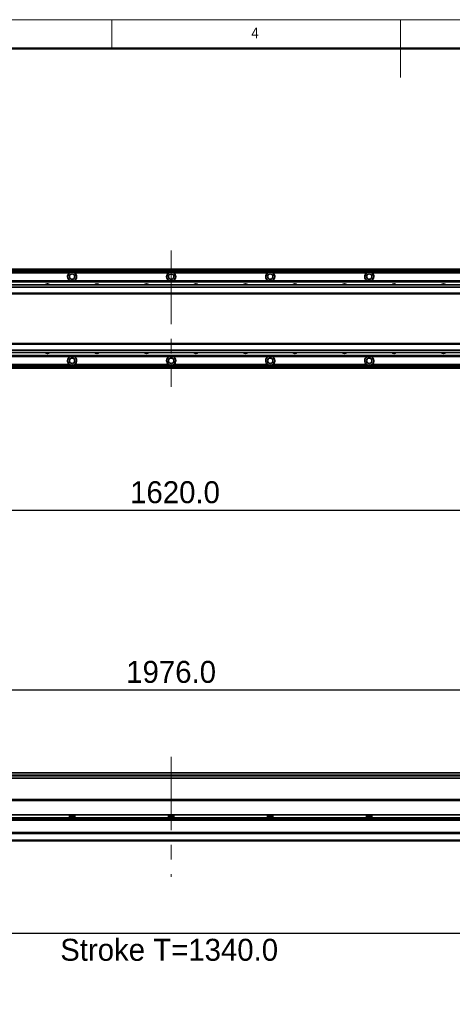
# Model space of a CAD drawing. Header units: millimetres. Extents: x 35 to 2905, y 35 to 2044.
# Tile 6 of 10: x 1008 to 1533, y 851 to 2044. Entities that reach past the tile are written whole.
import ezdxf

# ---------------------------------------------------------------- set-up
doc = ezdxf.new("R2010")
doc.units = ezdxf.units.MM
doc.header["$LTSCALE"] = 7
doc.header["$PDSIZE"] = -1
doc.linetypes.add('CENTERX2', pattern=[20.32, 12.7, -2.54, 2.54, -2.54])
doc.layers.add('黑色实线', color=7, linetype='Continuous')
doc.styles.add('SLDTEXTSTYLE1', font='Gothic.ttf', dxfattribs={"width": 0.913})
doc.styles.add('SLDTEXTSTYLE8', font='txt')
doc.dimstyles.new('SLDDIMSTYLE3', dxfattribs={"dimtxt": 26.6, "dimasz": 14, "dimexe": 0, "dimexo": 0.0625, "dimgap": 6.65, "dimtad": 2, "dimdec": 1, "dimrnd": 1e-09, "dimzin": 4, "dimdsep": 46, "dimtxsty": 'SLDTEXTSTYLE8', "dimsah": 1, "dimcen": 0.09, "dimadec": 0, "dimazin": 1, "dimtfac": 1, "dimtdec": 1, "dimtofl": 0, "dimtmove": 0, "dimatfit": 3, "dimfxl": 0, "dimfrac": 2, "dimtolj": 1, "dimtzin": 12, "dimarcsym": 0})

# ---------------------------------------------------------------- blocks, each defined once
blk = doc.blocks.new('_D_20')
at = {"layer": '黑色实线'}
for p, q in [((2002, 1550.4), (2002, 1443.1)), ((382, 1546.6), (382, 1443.1)), ((382, 1450.1), (2002, 1450.1))]:
    blk.add_line(p, q, dxfattribs=at)
for points in [[(382, 1450.1), (396, 1448), (396, 1452.2)], [(2002, 1450.1), (1988, 1452.2), (1988, 1448)]]:
    blk.add_solid(points, dxfattribs=at)
at = {"layer": '黑色实线', "insert": (1142.3, 1485), "char_height": 26.6, "attachment_point": 1, "style": 'SLDTEXTSTYLE8'}
blk.add_mtext('1620.0', dxfattribs=at)
blk = doc.blocks.new('_D_21')
at = {"layer": '黑色实线'}
for p, q in [((204, 1115.8), (204, 1239.5)), ((204, 1232.5), (2180, 1232.5)), ((2180, 1115.8), (2180, 1239.5))]:
    blk.add_line(p, q, dxfattribs=at)
for points in [[(204, 1232.5), (218, 1230.4), (218, 1234.6)], [(2180, 1232.5), (2166, 1234.6), (2166, 1230.4)]]:
    blk.add_solid(points, dxfattribs=at)
at = {"layer": '黑色实线', "insert": (1137.6, 1267.4), "char_height": 26.6, "attachment_point": 1, "style": 'SLDTEXTSTYLE8'}
blk.add_mtext('1976.0', dxfattribs=at)
blk = doc.blocks.new('_D_26')
at = {"layer": 'Defpoints', "color": 0}
for p in [(505.5, 1102.4), (1845.5, 1098.9), (505.5, 937.4)]:
    blk.add_point(p, dxfattribs=at)
at = {"layer": '黑色实线', "color": 0, "lineweight": -2}
for p, q in [((505.5, 1102.4), (505.5, 937.4)), ((1845.5, 1098.9), (1845.5, 937.4)), ((1831.5, 937.4), (519.5, 937.4))]:
    blk.add_line(p, q, dxfattribs=at)
at = {"layer": '黑色实线', "color": 0}
for points in [[(519.5, 939.8), (519.5, 935.1), (505.5, 937.4)], [(1831.5, 939.8), (1831.5, 935.1), (1845.5, 937.4)]]:
    blk.add_solid(points, dxfattribs=at)
at = {"layer": '黑色实线', "color": 0, "insert": (1189.6, 930.8), "char_height": 26.6, "attachment_point": 2, "style": 'SLDTEXTSTYLE8'}
blk.add_mtext('\\A1;Stroke T=1340.0', dxfattribs=at)

msp = doc.modelspace()

# ---------------------------------------------------------------- linework, layer by layer
at = {"color": 7, "linetype": 'Continuous', "lineweight": 18}
for p, q in [((2905, 2044), (35, 2044)), ((1120, 2009), (1120, 2044)), ((1470, 2044), (1470, 1974)), ((70, 2009), (2870, 2009))]:
    msp.add_line(p, q, dxfattribs=at)
at = {"color": 7, "linetype": 'Continuous', "lineweight": 50}
msp.add_line((2870, 2009), (70, 2009), dxfattribs=at)
at = {"color": 7, "linetype": 'Continuous', "lineweight": 35}
for p, q in [((1903.03, 1741.88), (481.03, 1741.88)), ((481.03, 1741.68), (1903.03, 1741.68)), ((481.03, 1741.48), (1903.03, 1741.48)), ((1903.03, 1741.38), (481.03, 1741.38)), ((1903.03, 1739.38), (481.03, 1739.38)), ((1068.86, 1737.38), (955.2, 1737.38)), ((1188.86, 1737.38), (1075.2, 1737.38)), ((1308.86, 1737.38), (1195.2, 1737.38)), ((1428.86, 1737.38), (1315.2, 1737.38)), ((1548.86, 1737.38), (1435.2, 1737.38)), ((2147.53, 1722.88), (236.53, 1722.88)), ((2147.53, 1719.88), (236.53, 1719.88)), ((507.03, 1727.88), (1877.03, 1727.88)), ((507.03, 1727.58), (1877.03, 1727.58)), ((507.03, 1726.68), (1877.03, 1726.68)), ((507.03, 1726.39), (1877.03, 1726.39)), ((2147.53, 1712.88), (236.53, 1712.88)), ((236.53, 1711.88), (2147.53, 1711.88)), ((2147.53, 1651.88), (236.53, 1651.88)), ((2147.53, 1650.88), (236.53, 1650.88)), ((2147.53, 1643.88), (236.53, 1643.88)), ((2147.53, 1640.88), (236.53, 1640.88)), ((507.03, 1637.37), (1877.03, 1637.37)), ((507.03, 1637.08), (1877.03, 1637.08)), ((507.03, 1636.18), (1877.03, 1636.18)), ((507.03, 1635.89), (1877.03, 1635.89)), ((1873.53, 1624.39), (512.53, 1624.39)), ((1873.53, 1621.88), (512.53, 1621.88)), ((1068.86, 1626.39), (955.2, 1626.39)), ((1188.86, 1626.39), (1075.2, 1626.39)), ((1308.86, 1626.39), (1195.2, 1626.39)), ((1428.86, 1626.39), (1315.2, 1626.39)), ((1548.86, 1626.39), (1435.2, 1626.39)), ((2147.53, 1131.79), (236.53, 1131.79)), ((1873.53, 1125.29), (512.53, 1125.29)), ((1845.53, 1099.38), (392.03, 1099.38)), ((498.03, 1099.44), (1845.53, 1099.44)), ((1962.79, 1074.38), (421.28, 1074.38)), ((1962.03, 1080.84), (422.03, 1080.84)), ((1962.03, 1077.44), (422.03, 1077.44)), ((1068.86, 1080.84), (1068.86, 1077.44)), ((1075.2, 1079.44), (1068.86, 1079.44)), ((1075.2, 1077.44), (1075.2, 1080.84)), ((1188.86, 1080.84), (1188.86, 1077.44)), ((1195.2, 1079.44), (1188.86, 1079.44)), ((1195.2, 1077.44), (1195.2, 1080.84)), ((1308.86, 1080.84), (1308.86, 1077.44)), ((1315.2, 1079.44), (1308.86, 1079.44)), ((1315.2, 1077.44), (1315.2, 1080.84)), ((1428.86, 1080.84), (1428.86, 1077.44)), ((1435.2, 1079.44), (1428.86, 1079.44)), ((1435.2, 1077.44), (1435.2, 1080.84)), ((2168.03, 1059.38), (216.03, 1059.38)), ((2168.03, 1058.38), (216.03, 1058.38)), ((2168.03, 1050.44), (216.03, 1050.44)), ((2168.03, 1049.44), (216.03, 1049.44))]:
    msp.add_line(p, q, dxfattribs=at)
at = {"color": 8, "linetype": 'Continuous', "lineweight": 35}
for p, q in [((1903.03, 1740.88), (481.03, 1740.88)), ((1873.53, 1622.88), (512.53, 1622.88)), ((1877.03, 1128.79), (507.03, 1128.79)), ((1877.03, 1128.29), (507.03, 1128.29)), ((1846.09, 1098.38), (392.03, 1098.38)), ((1962.03, 1075.38), (422.03, 1075.38))]:
    msp.add_line(p, q, dxfattribs=at)
at = {"color": 7, "linetype": 'Continuous', "lineweight": 35}
for centre in [(1072.03, 1732.88), (1192.03, 1732.88), (1312.03, 1732.88), (1432.03, 1732.88), (1072.03, 1630.88), (1192.03, 1630.88), (1312.03, 1630.88), (1432.03, 1630.88)]:
    msp.add_circle(centre, 3.3, dxfattribs=at)
for centre, radius, start, end in [((1072.03, 1732.88), 5.5, 125.18979, 245.50882), ((1072.03, 1732.88), 5.5, 294.49118, 54.81021), ((1192.03, 1732.88), 5.5, 125.18979, 245.50882), ((1192.03, 1732.88), 5.5, 294.49118, 54.81021), ((1312.03, 1732.88), 5.5, 125.18979, 245.50882), ((1312.03, 1732.88), 5.5, 294.49118, 54.81021), ((1432.03, 1732.88), 5.5, 125.18979, 245.50882), ((1432.03, 1732.88), 5.5, 294.49118, 54.81021), ((1042.03, 1720.38), 3.75, 41.91572, 138.08428), ((1102.03, 1720.38), 3.75, 41.91572, 138.08428), ((1162.03, 1720.38), 3.75, 41.91572, 138.08428), ((1222.03, 1720.38), 3.75, 41.91572, 138.08428), ((1282.03, 1720.38), 3.75, 41.91572, 138.08428), ((1342.03, 1720.38), 3.75, 41.91572, 138.08428), ((1402.03, 1720.38), 3.75, 41.91572, 138.08428), ((1462.03, 1720.38), 3.75, 41.91572, 138.08428), ((1522.03, 1720.38), 3.75, 41.91572, 138.08428), ((1042.03, 1643.39), 3.75, 221.91572, 318.08428), ((1072.03, 1630.88), 5.5, 114.49118, 234.81021), ((1072.03, 1630.88), 5.5, 305.18979, 65.50882), ((1102.03, 1643.39), 3.75, 221.91572, 318.08428), ((1162.03, 1643.39), 3.75, 221.91572, 318.08428), ((1192.03, 1630.88), 5.5, 114.49118, 234.81021), ((1192.03, 1630.88), 5.5, 305.18979, 65.50882), ((1222.03, 1643.39), 3.75, 221.91572, 318.08428), ((1282.03, 1643.39), 3.75, 221.91572, 318.08428), ((1312.03, 1630.88), 5.5, 114.49118, 234.81021), ((1312.03, 1630.88), 5.5, 305.18979, 65.50882), ((1342.03, 1643.39), 3.75, 221.91572, 318.08428), ((1402.03, 1643.39), 3.75, 221.91572, 318.08428), ((1432.03, 1630.88), 5.5, 114.49118, 234.81021), ((1432.03, 1630.88), 5.5, 305.18979, 65.50882), ((1462.03, 1643.39), 3.75, 221.91572, 318.08428), ((1522.03, 1643.39), 3.75, 221.91572, 318.08428)]:
    msp.add_arc(centre, radius, start, end, dxfattribs=at)
for points in [[(1075.2, 1737.38), (1074.74, 1737.65), (1073.79, 1738.2), (1072.11, 1738.46), (1070.37, 1738.25), (1069.36, 1737.66), (1068.86, 1737.38)], [(1195.2, 1737.38), (1194.74, 1737.65), (1193.79, 1738.2), (1192.11, 1738.46), (1190.37, 1738.25), (1189.36, 1737.66), (1188.86, 1737.38)], [(1315.2, 1737.38), (1314.74, 1737.65), (1313.79, 1738.2), (1312.11, 1738.46), (1310.37, 1738.25), (1309.36, 1737.66), (1308.86, 1737.38)], [(1435.2, 1737.38), (1434.74, 1737.65), (1433.79, 1738.2), (1432.11, 1738.46), (1430.37, 1738.25), (1429.36, 1737.66), (1428.86, 1737.38)], [(1068.86, 1626.39), (1069.32, 1626.12), (1070.27, 1625.56), (1071.95, 1625.3), (1073.7, 1625.52), (1074.7, 1626.1), (1075.2, 1626.39)], [(1188.86, 1626.39), (1189.32, 1626.12), (1190.27, 1625.56), (1191.95, 1625.3), (1193.7, 1625.52), (1194.7, 1626.1), (1195.2, 1626.39)], [(1308.86, 1626.39), (1309.32, 1626.12), (1310.27, 1625.56), (1311.95, 1625.3), (1313.7, 1625.52), (1314.7, 1626.1), (1315.2, 1626.39)], [(1428.86, 1626.39), (1429.32, 1626.12), (1430.27, 1625.56), (1431.95, 1625.3), (1433.7, 1625.52), (1434.7, 1626.1), (1435.2, 1626.39)]]:
    msp.add_open_spline(points, degree=3, knots=[0, 0, 0, 0, 0.2356941, 0.4864639, 0.7448509, 1, 1, 1, 1], dxfattribs=at)
at = {"layer": '黑色实线', "linetype": 'CENTERX2', "lineweight": 18}
for p, q in [((1192.03, 1764.33), (1192.03, 1599.43)), ((1192.03, 1151.39), (1192.03, 1005.79))]:
    msp.add_line(p, q, dxfattribs=at)

# ---------------------------------------------------------------- texts
at = {"color": 7, "linetype": 'Continuous', "lineweight": 0, "insert": (1289.17, 2034.52), "char_height": 12.96, "attachment_point": 1, "style": 'SLDTEXTSTYLE1'}
msp.add_mtext('4', dxfattribs=at)

# ---------------------------------------------------------------- dimensions: what is measured, and where the dimension line sits
at = {"layer": '黑色实线'}
for base, p1, p2, picture, middle in [((2002.03, 1450.08), (382.03, 1555.46), (2002.03, 1559.31), '_D_20', (1194.31, 1450.08)), ((2180.03, 1232.54), (204.03, 1106.94), (2180.03, 1106.94), '_D_21', (1189.61, 1232.54))]:
    dim = msp.add_linear_dim(base=base, p1=p1, p2=p2, dimstyle='SLDDIMSTYLE3', dxfattribs=at)
    dim.commit()
    dim.dimension.update_dxf_attribs({"geometry": picture, "text_midpoint": middle, "dimtype": 160})
dim = msp.add_linear_dim(base=(505.53, 937.44), p1=(1845.53, 1098.94), p2=(505.53, 1102.44), text='Stroke T=<>', dimstyle='SLDDIMSTYLE3', dxfattribs=at)
dim.commit()
dim.dimension.update_dxf_attribs({"geometry": '_D_26', "text_midpoint": (1189.61, 937.44), "dimtype": 160})

doc.saveas('drawing.dxf')
